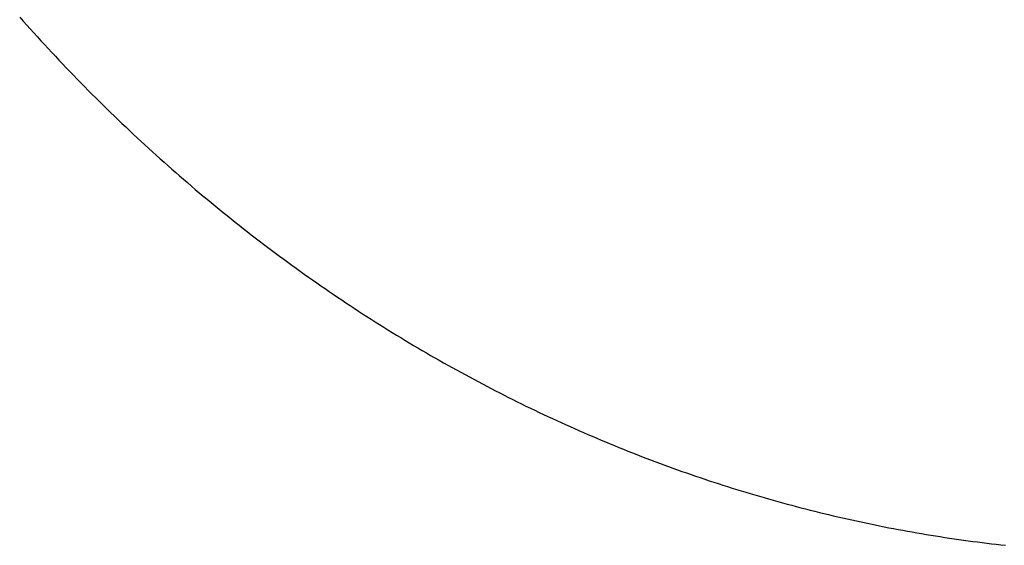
# Model space of a CAD drawing. Extents: x 637 to 3230, y 885 to 2745.
# Tile 131 of 151: x 2888 to 2917, y 2168 to 2184. Entities that reach past the tile are written whole.
import ezdxf

# ---------------------------------------------------------------- set-up
doc = ezdxf.new("R2010")
doc.units = 0
doc.layers.add('KF_GRAVIS_15_REAR', color=7, linetype='CONTINUOUS')

# ---------------------------------------------------------------- blocks, each defined once
blk = doc.blocks.new('KF_GRAVIS_15_REAR')
at = {"layer": 'KF_GRAVIS_15_REAR'}
blk.add_polyline3d([(-133.661, -69.1175, 0), (-133.556, -69.2353, 0), (-133.452, -69.3526, 0), (-133.347, -69.4696, 0), (-133.241, -69.5861, 0), (-133.136, -69.7023, 0), (-133.03, -69.8181, 0), (-132.924, -69.9334, 0), (-132.818, -70.0484, 0), (-132.711, -70.163, 0), (-132.604, -70.2771, 0), (-132.497, -70.3909, 0), (-132.39, -70.5043, 0), (-132.282, -70.6172, 0), (-132.174, -70.7298, 0), (-132.066, -70.842, 0), (-131.957, -70.9537, 0), (-131.848, -71.0651, 0), (-131.739, -71.1761, 0), (-131.63, -71.2866, 0), (-131.52, -71.3968, 0), (-131.41, -71.5066, 0), (-131.3, -71.6159, 0), (-131.19, -71.7249, 0), (-131.079, -71.8335, 0), (-130.968, -71.9416, 0), (-130.857, -72.0494, 0), (-130.745, -72.1568, 0), (-130.633, -72.2638, 0), (-130.521, -72.3703, 0), (-130.409, -72.4765, 0), (-130.296, -72.5823, 0), (-130.183, -72.6877, 0), (-130.07, -72.7926, 0), (-129.957, -72.8971, 0), (-129.843, -73.0013, 0), (-129.729, -73.1049, 0), (-129.615, -73.2082, 0), (-129.501, -73.3111, 0), (-129.386, -73.4135, 0), (-129.271, -73.5155, 0), (-129.156, -73.6171, 0), (-129.041, -73.7182, 0), (-128.925, -73.8189, 0), (-128.809, -73.9192, 0), (-128.693, -74.0191, 0), (-128.577, -74.1186, 0), (-128.46, -74.2176, 0), (-128.344, -74.3162, 0), (-128.227, -74.4143, 0), (-128.109, -74.5121, 0), (-127.992, -74.6093, 0), (-127.874, -74.7062, 0), (-127.756, -74.8026, 0), (-127.638, -74.8986, 0), (-127.52, -74.9942, 0), (-127.401, -75.0893, 0), (-127.283, -75.184, 0), (-127.164, -75.2783, 0), (-127.045, -75.3721, 0), (-126.925, -75.4655, 0), (-126.806, -75.5585, 0), (-126.686, -75.651, 0), (-126.566, -75.743, 0), (-126.445, -75.8347, 0), (-126.325, -75.9258, 0), (-126.204, -76.0166, 0), (-126.084, -76.1069, 0), (-125.963, -76.1968, 0), (-125.841, -76.2862, 0), (-125.72, -76.3751, 0), (-125.598, -76.4637, 0), (-125.477, -76.5518, 0), (-125.355, -76.6394, 0), (-125.233, -76.7266, 0), (-125.11, -76.8133, 0), (-124.988, -76.8996, 0), (-124.865, -76.9855, 0), (-124.742, -77.0708, 0), (-124.619, -77.1558, 0), (-124.496, -77.2403, 0), (-124.373, -77.3243, 0), (-124.249, -77.4079, 0), (-124.125, -77.491, 0), (-124.001, -77.5737, 0), (-123.877, -77.6559, 0), (-123.753, -77.7377, 0), (-123.629, -77.819, 0), (-123.504, -77.8999, 0), (-123.38, -77.9803, 0), (-123.255, -78.0602, 0), (-123.13, -78.1397, 0), (-123.005, -78.2187, 0), (-122.879, -78.2972, 0), (-122.754, -78.3753, 0), (-122.628, -78.453, 0), (-122.503, -78.5301, 0), (-122.377, -78.6068, 0), (-122.251, -78.6831, 0), (-122.124, -78.7589, 0), (-121.998, -78.8342, 0), (-121.872, -78.909, 0), (-121.745, -78.9834, 0), (-121.618, -79.0573, 0), (-121.492, -79.1308, 0), (-121.365, -79.2037, 0), (-121.237, -79.2762, 0), (-121.11, -79.3483, 0), (-120.983, -79.4198, 0), (-120.855, -79.4909, 0), (-120.728, -79.5616, 0), (-120.6, -79.6318, 0), (-120.472, -79.7015, 0), (-120.344, -79.7708, 0), (-120.216, -79.8396, 0), (-120.088, -79.908, 0), (-119.959, -79.9759, 0), (-119.831, -80.0434, 0), (-119.702, -80.1104, 0), (-119.573, -80.177, 0), (-119.444, -80.2431, 0), (-119.315, -80.3088, 0), (-119.186, -80.374, 0), (-119.056, -80.4387, 0), (-118.927, -80.503, 0), (-118.797, -80.5669, 0), (-118.667, -80.6303, 0), (-118.537, -80.6932, 0), (-118.407, -80.7557, 0), (-118.277, -80.8178, 0), (-118.147, -80.8794, 0), (-118.016, -80.9405, 0), (-117.886, -81.0012, 0), (-117.755, -81.0614, 0), (-117.624, -81.1212, 0), (-117.493, -81.1805, 0), (-117.362, -81.2394, 0), (-117.231, -81.2978, 0), (-117.1, -81.3558, 0), (-116.968, -81.4133, 0), (-116.837, -81.4704, 0), (-116.705, -81.527, 0), (-116.573, -81.5832, 0), (-116.441, -81.6389, 0), (-116.309, -81.6941, 0), (-116.177, -81.7489, 0), (-116.045, -81.8033, 0), (-115.913, -81.8572, 0), (-115.78, -81.9106, 0), (-115.647, -81.9636, 0), (-115.515, -82.0161, 0), (-115.382, -82.0682, 0), (-115.249, -82.1198, 0), (-115.116, -82.171, 0), (-114.982, -82.2217, 0), (-114.849, -82.272, 0), (-114.716, -82.3218, 0), (-114.582, -82.3711, 0), (-114.448, -82.42, 0), (-114.315, -82.4685, 0), (-114.181, -82.5165, 0), (-114.047, -82.564, 0), (-113.913, -82.6111, 0), (-113.778, -82.6578, 0), (-113.644, -82.7039, 0), (-113.51, -82.7497, 0), (-113.375, -82.7949, 0), (-113.24, -82.8398, 0), (-113.106, -82.8841, 0), (-112.971, -82.928, 0), (-112.836, -82.9715, 0), (-112.701, -83.0145, 0), (-112.566, -83.057, 0), (-112.43, -83.0991, 0), (-112.295, -83.1408, 0), (-112.159, -83.182, 0), (-112.024, -83.2227, 0), (-111.888, -83.263, 0), (-111.752, -83.3028, 0), (-111.617, -83.3422, 0), (-111.481, -83.3811, 0), (-111.344, -83.4195, 0), (-111.208, -83.4576, 0), (-111.072, -83.4951, 0), (-110.936, -83.5322, 0), (-110.799, -83.5688, 0), (-110.663, -83.605, 0), (-110.526, -83.6408, 0), (-110.389, -83.676, 0), (-110.253, -83.7108, 0), (-110.116, -83.7451, 0), (-109.979, -83.779, 0), (-109.842, -83.8124, 0), (-109.705, -83.8454, 0), (-109.568, -83.8778, 0), (-109.431, -83.9098, 0), (-109.293, -83.9414, 0), (-109.156, -83.9724, 0), (-109.019, -84.0031, 0), (-108.881, -84.0332, 0), (-108.744, -84.0629, 0), (-108.606, -84.0921, 0), (-108.469, -84.1209, 0), (-108.331, -84.1491, 0), (-108.194, -84.177, 0), (-108.056, -84.2043, 0), (-107.918, -84.2312, 0), (-107.78, -84.2576, 0), (-107.643, -84.2836, 0), (-107.505, -84.3091, 0), (-107.367, -84.3342, 0), (-107.229, -84.3587, 0), (-107.091, -84.3828, 0), (-106.953, -84.4065, 0), (-106.815, -84.4297, 0), (-106.677, -84.4524, 0), (-106.538, -84.4747, 0), (-106.4, -84.4965, 0), (-106.262, -84.5178, 0), (-106.124, -84.5387, 0), (-105.986, -84.5591, 0), (-105.847, -84.579, 0), (-105.709, -84.5985, 0), (-105.571, -84.6175, 0), (-105.432, -84.6361, 0), (-105.294, -84.6541, 0), (-105.156, -84.6718, 0), (-105.017, -84.6889, 0), (-104.879, -84.7057, 0), (-104.741, -84.7219, 0), (-104.602, -84.7377, 0), (-104.464, -84.753, 0)], dxfattribs=at)

msp = doc.modelspace()

# ---------------------------------------------------------------- block references
at = {"layer": 'KF_GRAVIS_15_REAR'}
msp.add_blockref('KF_GRAVIS_15_REAR', (3021.439, 2253.101), dxfattribs=at)

doc.saveas('drawing.dxf')
